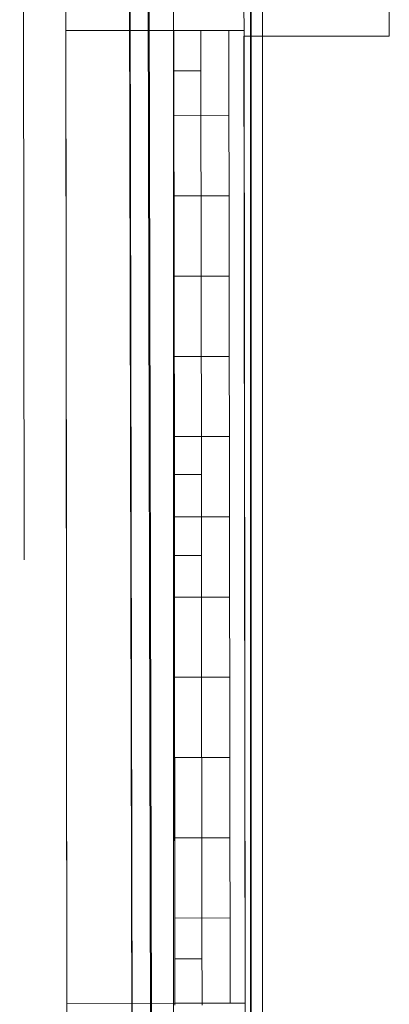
# Model space of a CAD drawing. Header units: millimetres. Extents: x -47038 to 86296, y -75637 to 48966.
# Tile 40 of 174: x -32325 to -31641, y -52211 to -50389. Entities that reach past the tile are written whole.
import ezdxf

# ---------------------------------------------------------------- set-up
doc = ezdxf.new("R2010")
doc.units = ezdxf.units.MM
doc.linetypes.add('Przerywana', pattern=[564.444447, 282.222223, -282.222223])
doc.linetypes.add('Wipeout_Contour', pattern=[1000, 0, -1000])
for name, color, linetype, lineweight, true_color in [('280-A Dachy Powłoki_Nr_pióra__95', 7, 'Continuous', 20, 0x7c7c7c), ('410-K Osie główne_Nr_pióra__95', 7, 'Continuous', 20, 0x7c7c7c), ('420-K Ściany_Nr_pióra__95', 7, 'Continuous', 20, 0x7c7c7c), ('440-K Słupy_Nr_pióra__95', 7, 'Continuous', 20, 0x7c7c7c), ('460 - Stropy_Nr_pióra__95', 7, 'Continuous', 20, 0x7c7c7c), ('Nowe_420-K Ściany_Nr_pióra__95', 7, 'Continuous', 20, 0x7c7c7c), ('Nowe_Okna Archicada_Nr_pióra__95', 7, 'Continuous', 25, 0x7c7c7c), ('Rozbiórka_420-K Ściany_Nr_pióra__95', 7, 'Continuous', 20, 0x7c7c7c), ('Rozbiórka_Okna Archicada_Nr_pióra__95', 7, 'Continuous', 25, 0x7c7c7c)]:
    doc.layers.add(name, color=color, linetype=linetype, lineweight=lineweight, true_color=true_color)
doc.layers.add('420-K Ściany', color=7, linetype='Continuous')
doc.layers.add('440-K Słupy', color=7, linetype='Continuous')
doc.layers.add('XREF', color=8, linetype='Continuous', lineweight=9)

# ---------------------------------------------------------------- blocks, each defined once
blk = doc.blocks.new('A$C67F68D5B')
at = {"layer": '420-K Ściany_Nr_pióra__95', "linetype": 'Continuous', "lineweight": 5}
blk.add_hatch(color=8, dxfattribs=at).paths.add_polyline_path([(913.5, -1106.07), (913.54, -1136.74), (946.54, -1136.69), (946.5, -1106.03)])
at = {"layer": 'Nowe_420-K Ściany_Nr_pióra__95', "linetype": 'Continuous', "lineweight": 5}
blk.add_hatch(color=8, dxfattribs=at).paths.add_polyline_path([(913.76, -1316.74), (913.86, -1396.74), (946.86, -1396.69), (946.76, -1316.69)])
at = {"layer": '420-K Ściany_Nr_pióra__95', "color": 8, "linetype": 'Continuous', "lineweight": 5, "flags": 128}
for points in [[(913.5, -1106.07), (913.54, -1136.74)], [(946.54, -1136.69), (946.5, -1106.03)]]:
    blk.add_lwpolyline(points, dxfattribs=at)
at = {"layer": '460 - Stropy_Nr_pióra__95', "color": 8, "linetype": 'Przerywana', "lineweight": 5}
blk.add_line((908.7, -3492.42), (905.01, -552.7), dxfattribs=at)
at = {"layer": 'Nowe_420-K Ściany_Nr_pióra__95', "color": 8, "linetype": 'Continuous', "lineweight": 5, "flags": 128}
for points in [[(946.54, -1136.69), (913.54, -1136.74)], [(913.76, -1316.74), (946.76, -1316.69)], [(913.76, -1316.74), (913.86, -1396.74)], [(946.86, -1396.69), (946.76, -1316.69)]]:
    blk.add_lwpolyline(points, dxfattribs=at)
at = {"layer": 'Rozbiórka_420-K Ściany_Nr_pióra__95', "color": 8, "linetype": 'Continuous', "lineweight": 5, "flags": 128}
blk.add_lwpolyline([(946.54, -1136.69), (913.54, -1136.74)], dxfattribs=at)
at = {"color": 8, "linetype": 'Wipeout_Contour', "lineweight": 5, "ltscale": 10096.000173}
blk.add_wipeout([(946.49, -1097.75), (946.54, -1137.75), (973.42, -1137.75), (973.42, -1097.75)], dxfattribs=at).dxf.layer = '440-K Słupy'
at = {"color": 8, "linetype": 'Wipeout_Contour', "lineweight": 5, "ltscale": 10075.005055}
blk.add_wipeout([(933.42, -1137.75), (946.54, -1137.75), (946.49, -1097.75), (933.42, -1097.75)], dxfattribs=at).dxf.layer = '440-K Słupy'
at = {"layer": '440-K Słupy_Nr_pióra__95', "color": 8, "linetype": 'Continuous', "lineweight": 5, "flags": 128}
blk.add_lwpolyline([(946.54, -1137.75), (973.42, -1137.75), (973.42, -1097.75), (946.49, -1097.75)], dxfattribs=at)
at = {"color": 8, "linetype": 'Wipeout_Contour', "lineweight": 5, "ltscale": 17510.797958}
blk.add_wipeout([(945.79, -544.9), (912.79, -544.9), (916.49, -3494.75), (949.49, -3494.75), (946.54, -1137.75), (933.42, -1137.75), (933.42, -1097.75), (946.49, -1097.75)], dxfattribs=at).dxf.layer = '420-K Ściany'
at = {"layer": '280-A Dachy Powłoki_Nr_pióra__95', "color": 8, "linetype": 'Continuous', "lineweight": 5, "flags": 128}
for points in [[(930.74, -3539.33), (923.96, -500.73)], [(924.03, -500.73), (930.81, -3539.33)], [(927.37, -500.73), (934.15, -3539.32)], [(934.36, -3539.32), (927.58, -500.73)], [(947.71, -543.91), (947.71, -3492.6)], [(947.84, -3492.6), (947.84, -543.91)], [(949.93, -3492.6), (949.93, -543.91)], [(949.98, -543.91), (949.98, -3492.6)]]:
    blk.add_lwpolyline(points, dxfattribs=at)
at = {"layer": '410-K Osie główne_Nr_pióra__95', "color": 8, "linetype": 'Continuous', "lineweight": 5}
blk.add_line((933.47, -548.55), (933.47, -3529.44), dxfattribs=at)
at = {"layer": '420-K Ściany_Nr_pióra__95', "color": 8, "linetype": 'Continuous', "lineweight": 5, "flags": 128}
for points in [[(912.79, -544.9), (916.49, -3492.42)], [(912.79, -544.9), (916.49, -3492.42)], [(949.49, -3492.37), (945.79, -544.86)], [(949.49, -3494.75), (946.54, -1137.75)]]:
    blk.add_lwpolyline(points, dxfattribs=at)
at = {"layer": '460 - Stropy_Nr_pióra__95', "color": 8, "linetype": 'Przerywana', "lineweight": 5}
blk.add_line((916.49, -3492.42), (912.79, -544.9), dxfattribs=at)
blk.add_line((916.49, -3492.42), (912.79, -544.9), dxfattribs=at)
at = {"layer": 'Nowe_Okna Archicada_Nr_pióra__95', "color": 8, "linetype": 'Continuous', "lineweight": 5}
for p, q in [((913.54, -1136.74), (933.54, -1136.71)), ((913.76, -1316.74), (913.54, -1136.74)), ((933.54, -1136.71), (943.74, -1136.7)), ((933.54, -1136.71), (943.74, -1136.7)), ((933.76, -1316.71), (933.54, -1136.71)), ((943.74, -1136.7), (946.54, -1136.69)), ((943.96, -1316.7), (943.74, -1136.7)), ((946.76, -1316.69), (946.54, -1136.69)), ((933.56, -1152.48), (943.76, -1152.47)), ((933.57, -1167.33), (943.77, -1167.31)), ((933.59, -1182.17), (943.79, -1182.16)), ((933.61, -1197.02), (943.81, -1197.01)), ((933.63, -1211.86), (943.83, -1211.85)), ((933.65, -1226.71), (943.85, -1226.7)), ((933.67, -1241.56), (943.87, -1241.54)), ((933.69, -1256.4), (943.89, -1256.39)), ((933.7, -1271.25), (943.9, -1271.24)), ((933.72, -1286.1), (943.92, -1286.08)), ((933.74, -1300.94), (943.94, -1300.93)), ((913.76, -1316.74), (933.76, -1316.71)), ((933.76, -1316.71), (943.96, -1316.7)), ((933.76, -1316.71), (943.96, -1316.7)), ((943.96, -1316.7), (946.76, -1316.69))]:
    blk.add_line(p, q, dxfattribs=at)
at = {"layer": 'Rozbiórka_Okna Archicada_Nr_pióra__95', "color": 8, "linetype": 'Continuous', "lineweight": 5}
for p, q in [((913.54, -1136.74), (933.54, -1136.71)), ((913.86, -1396.74), (913.54, -1136.74)), ((933.54, -1136.71), (938.54, -1136.7)), ((933.54, -1136.71), (938.54, -1136.7)), ((933.54, -1144.21), (933.54, -1136.71)), ((938.54, -1136.7), (946.54, -1136.69)), ((938.54, -1136.7), (938.54, -1144.2)), ((946.86, -1396.69), (946.54, -1136.69)), ((938.54, -1144.2), (933.54, -1144.21)), ((933.64, -1218.84), (933.54, -1144.21)), ((938.54, -1144.2), (938.64, -1218.84)), ((933.65, -1227.59), (933.64, -1218.84)), ((933.64, -1218.84), (938.64, -1218.84)), ((938.64, -1218.84), (938.65, -1227.59)), ((933.66, -1233.84), (933.65, -1227.59)), ((938.65, -1227.59), (938.66, -1233.84)), ((933.75, -1308.48), (933.66, -1233.84)), ((938.66, -1233.84), (933.66, -1233.84)), ((938.66, -1233.84), (938.75, -1308.47)), ((933.75, -1308.48), (938.75, -1308.47)), ((933.76, -1312.78), (933.75, -1308.48)), ((938.75, -1308.47), (938.76, -1312.77)), ((933.76, -1317.08), (933.76, -1312.78)), ((938.76, -1312.77), (938.76, -1317.07))]:
    blk.add_line(p, q, dxfattribs=at)

msp = doc.modelspace()

# ---------------------------------------------------------------- block references
at = {"layer": 'XREF', "xscale": 10, "yscale": 10, "zscale": 10}
msp.add_blockref('A$C67F68D5B', (-41374.8, -39042.2), dxfattribs=at)

doc.saveas('drawing.dxf')
